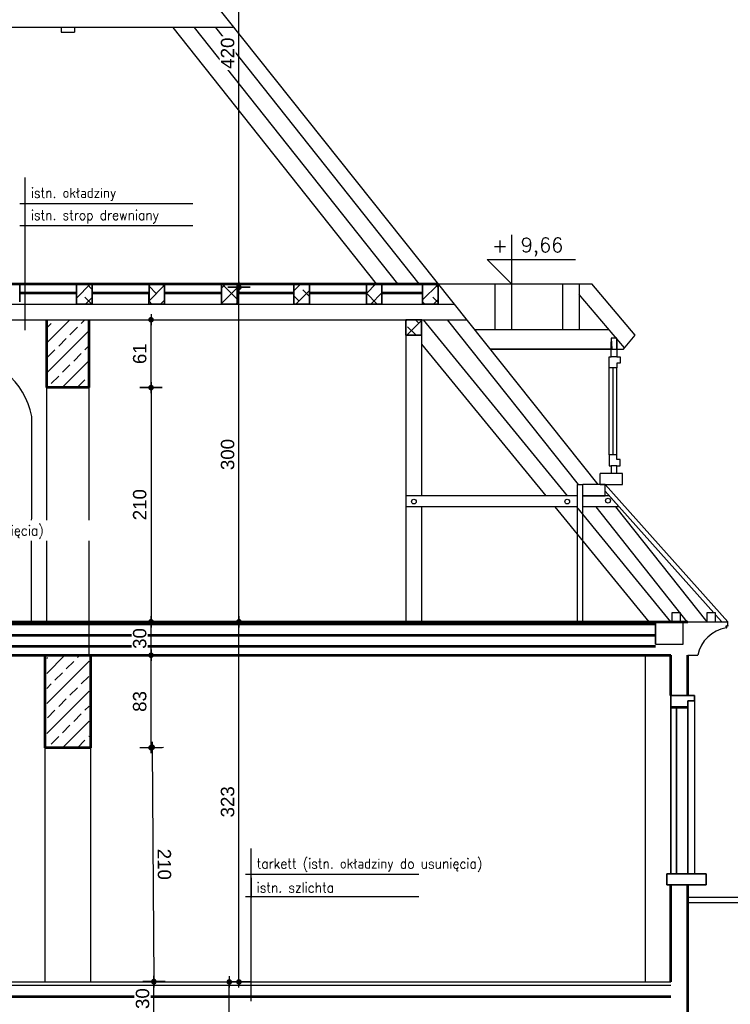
# Model space of a CAD drawing. Header units: millimetres. Extents: x 11979 to 23691, y 12825 to 41978.
# Tile 97 of 256: x 20852 to 21490, y 27968 to 28852. Entities that reach past the tile are written whole.
import ezdxf
from ezdxf.enums import TextEntityAlignment as Align

# ---------------------------------------------------------------- set-up
doc = ezdxf.new("R2010")
doc.units = ezdxf.units.MM
for name, color, linetype in [('-LI-WIDOK', 2, 'Continuous'), ('-MEBLE', 1, 'Continuous'), ('-WYMIAR', 8, 'Continuous'), ('PROJEKTOWANE', 5, 'Continuous')]:
    doc.layers.add(name, color=color, linetype=linetype)
for name, color, linetype, lineweight in [('-ŚCIANY DZIAŁOWE', 3, 'Continuous', 35), ('-ŚCIANY NOŚNE', 4, 'Continuous', 53), ('CIENKA - KRESKOWANIA', 254, 'Continuous', 0)]:
    doc.layers.add(name, color=color, linetype=linetype, lineweight=lineweight)
doc.styles.add('ROMANS', font='romans', dxfattribs={"width": 0.9, "height": 9})
doc.styles.add('SIMPLEX', font='simplex')
doc.styles.get("Standard").update_dxf_attribs({"font": 'arial.ttf'})
doc.dimstyles.new('CZA-KROPKA-50', dxfattribs={"dimtxt": 12, "dimasz": 1, "dimexe": 2, "dimexo": 25, "dimgap": 4, "dimtad": 1, "dimdec": 1, "dimrnd": 0.5, "dimzin": 9, "dimdsep": 46, "dimtxsty": 'Standard', "dimblk": 'CZA-KROPKA', "dimblk1": 'CZA-KROPKA', "dimblk2": 'CZA-KROPKA', "dimsah": 1, "dimcen": -20, "dimse1": 1, "dimse2": 1, "dimclrd": 8, "dimclre": 8, "dimclrt": 9, "dimadec": 0, "dimazin": 0, "dimtfac": 1, "dimtdec": 1, "dimtmove": 1, "dimatfit": 3, "dimldrblk": 'CZA-KROPKA', "dimfxl": 1, "dimtolj": 1, "dimtzin": 9, "dimarcsym": 0})
pattern_1 = [(45, (434771.333, 26006.276), (-6.7351921, 6.7351921), []), (135, (434771.333, 26006.276), (-20.20557627, 6.7351921), [23.8125, -14.2875])]

# ---------------------------------------------------------------- blocks, each defined once
blk = doc.blocks.new('CZA-KROPKA')
at = {"layer": '-WYMIAR', "linetype": 'ByBlock'}
for p, q in [((0, 10), (0, -10)), ((5, 0), (-5, 0))]:
    blk.add_line(p, q, dxfattribs=at)
at = {"layer": '-WYMIAR', "linetype": 'ByBlock', "const_width": 2.5}
blk.add_lwpolyline([(-1.25, 0, 1), (1.25, 0, 1)], format="xyb", close=True, dxfattribs=at)
blk = doc.blocks.new('*D1389')
at = {"layer": '-LI-WIDOK', "color": 8, "lineweight": -2}
blk.add_line((20972.45, 27959.6), (20972.45, 27987.6), dxfattribs=at)
at = {"layer": 'Defpoints', "color": 0}
for p in [(20931.35, 27988.6), (20972.45, 27988.6), (20914.33, 27958.6)]:
    blk.add_point(p, dxfattribs=at)
at = {"layer": '-LI-WIDOK', "color": 8, "lineweight": -2}
for p, rotation in [((20972.45, 27988.6), 90), ((20972.45, 27958.6), 270)]:
    blk.add_blockref('CZA-KROPKA', p, dxfattribs=dict(at, rotation=rotation))
at = {"layer": '-LI-WIDOK', "color": 9, "insert": (20962.32, 27973.6), "char_height": 12, "attachment_point": 5, "rotation": 90, "bg_fill": 3, "box_fill_scale": 1.1, "bg_fill_color": 257, "bg_fill_transparency": 0}
blk.add_mtext('\\A1;30', dxfattribs=at)
blk = doc.blocks.new('*D1391')
at = {"layer": '-LI-WIDOK', "color": 8, "lineweight": -2}
blk.add_line((21040.09, 27649.6), (21040.09, 27987.6), dxfattribs=at)
at = {"layer": 'Defpoints', "color": 0}
for p in [(20977.94, 27988.6), (21040.09, 27988.6), (20977.94, 27648.6)]:
    blk.add_point(p, dxfattribs=at)
at = {"layer": '-LI-WIDOK', "color": 8, "lineweight": -2}
for p, rotation in [((21040.09, 27988.6), 90), ((21040.09, 27648.6), 270)]:
    blk.add_blockref('CZA-KROPKA', p, dxfattribs=dict(at, rotation=rotation))
at = {"layer": '-LI-WIDOK', "color": 9, "insert": (21029.96, 27818.6), "char_height": 12, "attachment_point": 5, "rotation": 90, "bg_fill": 3, "box_fill_scale": 1.1, "bg_fill_color": 257, "bg_fill_transparency": 0}
blk.add_mtext('\\A1;340', dxfattribs=at)
blk = doc.blocks.new('*D1392')
at = {"layer": '-LI-WIDOK', "color": 8, "lineweight": -2}
blk.add_line((21048.75, 27989.6), (21048.75, 28310.6), dxfattribs=at)
at = {"layer": 'Defpoints', "color": 0}
for p in [(21005.35, 28311.6), (21048.75, 28311.6), (20967.94, 27988.6)]:
    blk.add_point(p, dxfattribs=at)
at = {"layer": '-LI-WIDOK', "color": 8, "lineweight": -2}
for p, rotation in [((21048.75, 28311.6), 90), ((21048.75, 27988.6), 270)]:
    blk.add_blockref('CZA-KROPKA', p, dxfattribs=dict(at, rotation=rotation))
at = {"layer": '-LI-WIDOK', "color": 9, "insert": (21038.62, 28150.1), "char_height": 12, "attachment_point": 5, "rotation": 90, "bg_fill": 3, "box_fill_scale": 1.1, "bg_fill_color": 257, "bg_fill_transparency": 0}
blk.add_mtext('\\A1;323', dxfattribs=at)
blk = doc.blocks.new('*D1396')
at = {"layer": '-LI-WIDOK', "color": 8, "lineweight": -2}
blk.add_line((20970.95, 28198.01), (20972.44, 27990.01), dxfattribs=at)
at = {"layer": 'Defpoints', "color": 0}
for p in [(20914.33, 28198.6), (20915.83, 27988.6), (20972.45, 27989.01)]:
    blk.add_point(p, dxfattribs=at)
at = {"layer": '-LI-WIDOK', "color": 8, "lineweight": -2}
for p, rotation in [((20970.95, 28199.01), 90.40924860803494), ((20972.45, 27989.01), 270.4092486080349)]:
    blk.add_blockref('CZA-KROPKA', p, dxfattribs=dict(at, rotation=rotation))
at = {"layer": '-LI-WIDOK', "color": 9, "insert": (20981.82, 28094.08), "char_height": 12, "attachment_point": 5, "rotation": 270.40925, "bg_fill": 3, "box_fill_scale": 1.1, "bg_fill_color": 257, "bg_fill_transparency": 0}
blk.add_mtext('\\A1;210', dxfattribs=at)
blk = doc.blocks.new('*D1397')
at = {"layer": '-LI-WIDOK', "color": 8, "lineweight": -2}
blk.add_line((20969.91, 28199.6), (20969.91, 28280.6), dxfattribs=at)
at = {"layer": 'Defpoints', "color": 0}
for p in [(20914.33, 28281.6), (20969.91, 28281.6), (20914.33, 28198.6)]:
    blk.add_point(p, dxfattribs=at)
at = {"layer": '-LI-WIDOK', "color": 8, "lineweight": -2}
for p, rotation in [((20969.91, 28281.6), 90), ((20969.91, 28198.6), 270)]:
    blk.add_blockref('CZA-KROPKA', p, dxfattribs=dict(at, rotation=rotation))
at = {"layer": '-LI-WIDOK', "color": 9, "insert": (20959.78, 28240.1), "char_height": 12, "attachment_point": 5, "rotation": 90, "bg_fill": 3, "box_fill_scale": 1.1, "bg_fill_color": 257, "bg_fill_transparency": 0}
blk.add_mtext('\\A1;83', dxfattribs=at)
blk = doc.blocks.new('*D1398')
at = {"layer": '-LI-WIDOK', "color": 8, "lineweight": -2}
blk.add_line((20969.91, 28282.6), (20969.91, 28310.6), dxfattribs=at)
at = {"layer": 'Defpoints', "color": 0}
for p in [(20923.11, 28311.6), (20969.91, 28311.6), (20914.33, 28281.6)]:
    blk.add_point(p, dxfattribs=at)
at = {"layer": '-LI-WIDOK', "color": 8, "lineweight": -2}
for p, rotation in [((20969.91, 28311.6), 90), ((20969.91, 28281.6), 270)]:
    blk.add_blockref('CZA-KROPKA', p, dxfattribs=dict(at, rotation=rotation))
at = {"layer": '-LI-WIDOK', "color": 9, "insert": (20959.78, 28296.6), "char_height": 12, "attachment_point": 5, "rotation": 90, "bg_fill": 3, "box_fill_scale": 1.1, "bg_fill_color": 257, "bg_fill_transparency": 0}
blk.add_mtext('\\A1;30', dxfattribs=at)
blk = doc.blocks.new('*D1399')
at = {"layer": '-LI-WIDOK', "color": 8, "lineweight": -2}
blk.add_line((21048.75, 28312.6), (21048.75, 28610.6), dxfattribs=at)
at = {"layer": 'Defpoints', "color": 0}
for p in [(21041.34, 28611.6), (21048.75, 28611.6), (21048.75, 28311.6)]:
    blk.add_point(p, dxfattribs=at)
at = {"layer": '-LI-WIDOK', "color": 8, "lineweight": -2}
for p, rotation in [((21048.75, 28611.6), 90), ((21048.75, 28311.6), 270)]:
    blk.add_blockref('CZA-KROPKA', p, dxfattribs=dict(at, rotation=rotation))
at = {"layer": '-LI-WIDOK', "color": 9, "insert": (21038.62, 28461.6), "char_height": 12, "attachment_point": 5, "rotation": 90, "bg_fill": 3, "box_fill_scale": 1.1, "bg_fill_color": 257, "bg_fill_transparency": 0}
blk.add_mtext('\\A1;300', dxfattribs=at)
blk = doc.blocks.new('*D1400')
at = {"layer": '-WYMIAR', "color": 8, "lineweight": -2}
blk.add_line((20969.91, 28520.6), (20969.91, 28312.6), dxfattribs=at)
at = {"layer": 'Defpoints', "color": 0}
for p in [(20914.33, 28521.6), (20914.33, 28311.6), (20969.91, 28311.6)]:
    blk.add_point(p, dxfattribs=at)
at = {"layer": '-WYMIAR', "color": 8, "lineweight": -2}
for p, rotation in [((20969.91, 28521.6), 90), ((20969.91, 28311.6), 270)]:
    blk.add_blockref('CZA-KROPKA', p, dxfattribs=dict(at, rotation=rotation))
at = {"layer": '-WYMIAR', "color": 9, "insert": (20959.78, 28416.6), "char_height": 12, "attachment_point": 5, "rotation": 90, "bg_fill": 3, "box_fill_scale": 1.1, "bg_fill_color": 257, "bg_fill_transparency": 0}
blk.add_mtext('\\A1;210', dxfattribs=at)
blk = doc.blocks.new('*D1401')
at = {"layer": '-WYMIAR', "color": 8, "lineweight": -2}
blk.add_line((20969.91, 28522.6), (20969.91, 28581.5), dxfattribs=at)
at = {"layer": 'Defpoints', "color": 0}
for p in [(20914.33, 28582.5), (20969.91, 28582.5), (20914.33, 28521.6)]:
    blk.add_point(p, dxfattribs=at)
at = {"layer": '-WYMIAR', "color": 8, "lineweight": -2}
for p, rotation in [((20969.91, 28582.5), 90), ((20969.91, 28521.6), 270)]:
    blk.add_blockref('CZA-KROPKA', p, dxfattribs=dict(at, rotation=rotation))
at = {"layer": '-WYMIAR', "color": 9, "insert": (20959.78, 28552.05), "char_height": 12, "attachment_point": 5, "rotation": 90, "bg_fill": 3, "box_fill_scale": 1.1, "bg_fill_color": 257, "bg_fill_transparency": 0}
blk.add_mtext('\\A1;61', dxfattribs=at)
blk = doc.blocks.new('*D1402')
at = {"layer": '-WYMIAR', "color": 8, "lineweight": -2}
blk.add_line((21048.75, 28612.59), (21048.75, 29030.6), dxfattribs=at)
at = {"layer": 'Defpoints', "color": 0}
for p in [(20895.33, 29031.6), (21048.75, 29031.6), (21040.09, 28611.59)]:
    blk.add_point(p, dxfattribs=at)
at = {"layer": '-WYMIAR', "color": 8, "lineweight": -2}
for p, rotation in [((21048.75, 29031.6), 90), ((21048.75, 28611.59), 270)]:
    blk.add_blockref('CZA-KROPKA', p, dxfattribs=dict(at, rotation=rotation))
at = {"layer": '-WYMIAR', "color": 9, "insert": (21038.63, 28821.6), "char_height": 12, "attachment_point": 5, "rotation": 90, "bg_fill": 3, "box_fill_scale": 1.1, "bg_fill_color": 257, "bg_fill_transparency": 0}
blk.add_mtext('\\A1;420', dxfattribs=at)

msp = doc.modelspace()

# ---------------------------------------------------------------- hatches: boundary and pattern name
at = {"layer": '-WYMIAR'}
h = msp.add_hatch(dxfattribs=at)
h.set_pattern_fill('ANSI38', color=256, scale=3)
h.set_pattern_definition([(45, (435406.722, 26006.326), (-6.7351921, 6.7351921), []), (135, (435406.722, 26006.326), (-20.20557627, 6.7351921), [23.8125, -14.2875])])
h.paths.add_polyline_path([(21227.46, 28614.59), (21213.46, 28614.65), (21213.46, 28611.65), (21213.46, 28596.59), (21227.46, 28596.59)])
h.paths.add_polyline_path([(21346.3, 28633.15), (21395.9, 28633.15), (21395.9, 28656.09), (21346.3, 28656.09)], flags=9)
h.paths.add_polyline_path([(21322.85, 28637.94), (21343.89, 28637.94), (21343.89, 28654.23), (21322.85, 28654.23)], flags=9)
h = msp.add_hatch(dxfattribs=at)
h.set_pattern_fill('ANSI38', color=256, scale=3)
h.set_pattern_definition(pattern_1)
h.paths.add_polyline_path([(20917.07, 28614.54), (20903.08, 28614.6), (20903.08, 28598.54), (20903.07, 28596.5), (20917.07, 28596.5)])
h = msp.add_hatch(dxfattribs=at)
h.set_pattern_fill('ANSI38', color=256, scale=3)
h.set_pattern_definition(pattern_1)
h.paths.add_polyline_path([(20982.07, 28614.54), (20968.08, 28614.6), (20968.08, 28598.54), (20968.07, 28596.5), (20982.07, 28596.5)])
h = msp.add_hatch(dxfattribs=at)
h.set_pattern_fill('ANSI38', color=256, scale=3)
h.set_pattern_definition(pattern_1)
h.paths.add_polyline_path([(21177.07, 28614.54), (21163.08, 28614.6), (21163.08, 28598.54), (21163.07, 28596.49), (21177.07, 28596.49)])
h.paths.add_polyline_path([(21112.07, 28614.54), (21098.08, 28614.6), (21098.08, 28598.54), (21098.07, 28596.49), (21112.07, 28596.49)])
h = msp.add_hatch(dxfattribs=at)
h.set_pattern_fill('ANSI38', color=256, scale=3)
h.set_pattern_definition([(45, (464257.851, 31334.164), (-6.7351921, 6.7351921), []), (135, (464257.851, 31334.164), (-20.20557627, 6.7351921), [23.8125, -14.2875])])
h.paths.add_polyline_path([(21198.58, 28568.52), (21212.58, 28568.52), (21212.58, 28582.52), (21198.58, 28582.52)])
at = {"layer": 'CIENKA - KRESKOWANIA'}
h = msp.add_hatch(dxfattribs=at)
h.set_pattern_fill('ANSI33', color=256, scale=3)
h.set_pattern_definition([(45, (434771.333, 26006.276), (-13.4703842, 13.4703842), []), (45, (434784.803, 26006.276), (-13.4703842, 13.4703842), [9.525, -4.7625])])
h.paths.add_polyline_path([(20914.33, 28582.51), (20876.33, 28582.51), (20876.33, 28521.6), (20914.33, 28521.6)])
h.paths.add_polyline_path([(20914.33, 28281.6), (20876.33, 28281.6), (20876.33, 28198.6), (20914.33, 28198.6)])
h.paths.add_polyline_path([(20914.33, 27958.6), (20876.33, 27958.6), (20876.33, 27858.6), (20914.33, 27858.6), (20914.33, 27888.6)])
h.paths.add_polyline_path([(20909.25, 27612.69, -0.004232), (20914.33, 27614.62), (20914.33, 27634.6), (20876.33, 27634.6), (20876.33, 27621.93, -0.004786), (20880.5, 27620.44), (20876.33, 27606.36), (20876.33, 27579.6), (20914.33, 27579.6), (20914.33, 27598.64)])
h.paths.add_polyline_path([(21171.25, 27612.69, -0.004232), (21176.33, 27614.62), (21176.33, 27634.6), (21138.33, 27634.6), (21138.33, 27614.25, -0.003238), (21142.21, 27612.77), (21138.33, 27598.28), (21138.33, 27579.6), (21176.33, 27579.6), (21176.36, 27598.55)])
h.paths.add_polyline_path([(21451.33, 27634.6), (21400.33, 27634.6), (21400.33, 27614.25, -0.003237), (21404.21, 27612.77), (21400.33, 27598.28), (21400.33, 27579.6), (21436.33, 27579.6), (21436.33, 27569.6), (21451.33, 27569.6), (21451.33, 27579.6)])
h.paths.add_polyline_path([(20722.23, 27620.82, -0.005842), (20727.33, 27622.6), (20727.33, 27634.6), (20702.33, 27634.6), (20702.33, 27622.27, -0.00593), (20707.5, 27620.44), (20702.33, 27606.36), (20702.33, 27579.6), (20727.33, 27579.6), (20727.33, 27606.72)])
h.paths.add_polyline_path([(20554.33, 27606.72), (20549.23, 27620.82, -0.005842), (20554.33, 27622.6), (20554.33, 27634.6), (20529.33, 27634.6), (20529.33, 27622.27, -0.00593), (20534.5, 27620.44), (20529.33, 27606.36), (20529.33, 27579.6), (20554.33, 27579.6)])
h.paths.add_polyline_path([(20376.23, 27620.82, -0.005842), (20381.33, 27622.6), (20381.33, 27634.6), (20330.33, 27634.6), (20330.33, 27569.6), (20345.33, 27569.6), (20345.33, 27579.6), (20381.33, 27579.6), (20381.33, 27606.72)])

# ---------------------------------------------------------------- linework, layer by layer
at = {"layer": '-LI-WIDOK'}
for p, q in [((21044.27, 28844.6), (20746.38, 28844.6)), ((20889.33, 28844.6), (20889.33, 28840.47)), ((20901.33, 28844.6), (20901.33, 28840.47)), ((20889.33, 28840.47), (20901.33, 28840.47)), ((20857.08, 28573.11), (20857.08, 28709.92)), ((21227.41, 28614.67), (21365.46, 28614.67)), ((21278.32, 28614.67), (21278.32, 28573.47)), ((21293.32, 28614.67), (21293.32, 28573.47)), ((21338.99, 28614.67), (21338.99, 28573.47)), ((21353.99, 28614.67), (21353.99, 28573.47)), ((21404.15, 28568.8), (21365.46, 28614.67)), ((21394.74, 28557.43), (21353.99, 28604.99)), ((20876.33, 28311.6), (20876.33, 28582.5)), ((20914.33, 28281.6), (20914.33, 28582.5)), ((21198.58, 28582.52), (21198.58, 28311.6)), ((21212.58, 28582.52), (21212.58, 28424.6)), ((21214.09, 28582.52), (21343.3, 28424.6)), ((21235.64, 28582.53), (21352.96, 28434.6)), ((21381, 28573.47), (21260.22, 28573.47)), ((21393.58, 28556.03), (21404.15, 28568.8)), ((21212.58, 28560.68), (21323.92, 28424.6)), ((21387.73, 28566.03), (21382.72, 28565.83)), ((21382.72, 28565.83), (21383.12, 28556.03)), ((21382.72, 28549.09), (21382.72, 28562.98)), ((21387.72, 28556.03), (21387.73, 28566.03)), ((21387.72, 28562.98), (21387.72, 28549.09)), ((21274.12, 28556.03), (21393.58, 28556.03)), ((21382.72, 28556.03), (21274.12, 28556.03)), ((21380.94, 28539.32), (21380.94, 28549.09)), ((21380.94, 28549.09), (21382.72, 28549.09)), ((21387.72, 28549.09), (21382.72, 28549.09)), ((21387.72, 28549.09), (21390.6, 28549.09)), ((21390.6, 28543.42), (21387.72, 28543.42)), ((21387.72, 28543.42), (21387.72, 28539.32)), ((21390.6, 28549.09), (21390.6, 28543.42)), ((21382.72, 28539.32), (21380.94, 28539.32)), ((21380.94, 28461.32), (21380.94, 28539.32)), ((21387.72, 28539.32), (21382.72, 28539.32)), ((21384.33, 28461.32), (21384.33, 28539.32)), ((21387.72, 28461.32), (21387.72, 28539.32)), ((20862.63, 28311.6), (20862.93, 28495.84)), ((21387.72, 28461.32), (21380.94, 28461.32)), ((21380.94, 28461.32), (21380.94, 28451.55)), ((21387.72, 28457.22), (21387.72, 28461.32)), ((21390.6, 28457.22), (21387.72, 28457.22)), ((21390.6, 28451.55), (21390.6, 28457.22)), ((21380.94, 28451.55), (21382.72, 28451.55)), ((21387.72, 28451.55), (21382.72, 28451.55)), ((21382.72, 28451.55), (21382.72, 28444.6)), ((21387.72, 28444.6), (21387.72, 28451.55)), ((21387.72, 28451.55), (21390.6, 28451.55)), ((21392.72, 28444.6), (21372.72, 28444.6)), ((21372.72, 28434.6), (21372.72, 28444.6)), ((21392.72, 28434.6), (21392.72, 28444.6)), ((21352.33, 28311.6), (21352.33, 28434.6)), ((21352.33, 28434.6), (21357.33, 28434.6)), ((21357.33, 28311.6), (21357.33, 28434.6)), ((21377.33, 28434.6), (21357.33, 28434.6)), ((21357.33, 28424.6), (21357.33, 28434.6)), ((21372.72, 28434.6), (21382.72, 28434.6)), ((21377.33, 28424.6), (21377.33, 28434.6)), ((21487.33, 28311.6), (21377.33, 28434.6)), ((21474.81, 28319.6), (21377.33, 28428.6)), ((21382.72, 28434.6), (21392.72, 28434.6)), ((21352.33, 28424.6), (21198.58, 28424.6)), ((21380.9, 28424.6), (21357.33, 28424.6)), ((21357.33, 28424.6), (21367.33, 28424.6)), ((21367.33, 28424.6), (21377.33, 28424.6)), ((21389.85, 28414.6), (21380.9, 28424.6)), ((21352.33, 28414.6), (21198.58, 28414.6)), ((21212.58, 28414.6), (21212.58, 28311.6)), ((21332.1, 28414.6), (21416.37, 28311.6)), ((21351.48, 28414.6), (21435.75, 28311.6)), ((21389.85, 28414.6), (21357.33, 28414.6)), ((21368.83, 28414.6), (21450.52, 28311.6)), ((21386.7, 28414.6), (21468.39, 28311.6)), ((21444.95, 28319.6), (21436.95, 28319.6)), ((21436.95, 28319.6), (21436.95, 28311.6)), ((21444.95, 28311.6), (21444.95, 28319.6)), ((21476.39, 28319.6), (21468.39, 28319.6)), ((21468.39, 28319.6), (21468.39, 28311.6)), ((21476.39, 28311.6), (21476.39, 28319.6)), ((21481.96, 28311.6), (21476.39, 28317.83)), ((21447.33, 28311.6), (21422.33, 28311.6)), ((21422.33, 28291.6), (21422.33, 28311.6)), ((21422.33, 28311.6), (21422.33, 28291.6)), ((21436.95, 28311.6), (21444.95, 28311.6)), ((21447.33, 28291.6), (21447.33, 28311.6)), ((21447.33, 28311.6), (21487.33, 28311.6)), ((21451.33, 28311.6), (21483.33, 28311.6)), ((21468.39, 28311.6), (21476.39, 28311.6)), ((21487.33, 28308.16), (21487.33, 28311.6)), ((21422.33, 28291.6), (21447.33, 28291.6)), ((21413.33, 27988.6), (21413.33, 28281.6)), ((21451.33, 28281.6), (21456.33, 28281.6)), ((21455.33, 28281.6), (21460.33, 28281.6)), ((21457.33, 28240.6), (21457.33, 28085.6)), ((20874.83, 27988.6), (20874.83, 28198.6)), ((20915.83, 27988.6), (20915.83, 28198.6)), ((21752.33, 28064.37), (21451.33, 28064.37)), ((21752.33, 28059.37), (21451.33, 28059.37))]:
    msp.add_line(p, q, dxfattribs=at)
for centre, radius in [((21205.71, 28419.36), 2.09), ((21343.22, 28419.36), 2.09), ((21379.83, 28420.2), 2.24)]:
    msp.add_circle(centre, radius, dxfattribs=at)
for centre, radius, start, end in [((20797.63, 28483.44), 66.47, 10.75061, 169.24939), ((21491.05, 28275.35), 31.35, 99.5474, 168.50496)]:
    msp.add_arc(centre, radius, start, end, dxfattribs=at)
for centre, major_axis, ratio, start_param, end_param in [((21486.89, 28307.12), (-1.4, 0.49), 0.427174, 4.733591, 7.169913), ((21485.85, 28306.62), (-0.638, 0.124), 0.526716, 1.672763, 4.817841)]:
    msp.add_ellipse(centre, major_axis=major_axis, ratio=ratio, start_param=start_param, end_param=end_param, dxfattribs=at)
at = {"layer": '-LI-WIDOK', "extrusion": (0, 0, -1)}
msp.add_ellipse((21486.88, 28308.27), major_axis=(-0.392, 0.518), ratio=0.526716, start_param=2.158838, end_param=3.884431, dxfattribs=at)
at = {"layer": '-MEBLE'}
for p, q in [((21293.32, 28658.55), (21293.32, 28614.67)), ((21271.38, 28636.61), (21350.73, 28636.61)), ((21271.38, 28636.61), (21293.32, 28614.67))]:
    msp.add_line(p, q, dxfattribs=at)
at = {"layer": '-ŚCIANY DZIAŁOWE'}
for p, q in [((20838.08, 28614.6), (20852.08, 28614.54)), ((20852.08, 28614.54), (20852.08, 28598.54)), ((20903.07, 28596.48), (20903.08, 28614.6)), ((20903.08, 28598.54), (20903.08, 28614.6)), ((20903.08, 28614.6), (20917.08, 28614.54)), ((20917.07, 28614.48), (20917.07, 28596.48)), ((20917.08, 28614.54), (20917.08, 28598.54)), ((20968.07, 28596.48), (20968.08, 28614.6)), ((20968.08, 28598.54), (20968.08, 28614.6)), ((20968.08, 28614.6), (20982.08, 28614.54)), ((20982.07, 28614.48), (20982.07, 28596.48)), ((20982.08, 28614.54), (20982.08, 28598.54)), ((21098.07, 28596.48), (21098.08, 28614.6)), ((21098.08, 28598.54), (21098.08, 28614.6)), ((21098.08, 28614.6), (21112.08, 28614.54)), ((21112.07, 28614.48), (21112.07, 28596.48)), ((21112.08, 28614.54), (21112.08, 28598.54)), ((21163.07, 28596.48), (21163.08, 28614.6)), ((21163.08, 28598.54), (21163.08, 28614.6)), ((21163.08, 28614.6), (21177.08, 28614.54)), ((21177.07, 28614.48), (21177.07, 28596.48)), ((21177.08, 28614.54), (21177.08, 28598.54)), ((21213.46, 28611.65), (21213.46, 28614.65)), ((21213.46, 28614.65), (21227.46, 28614.59)), ((21213.46, 28596.59), (21213.46, 28614.65)), ((21213.46, 28598.59), (21213.46, 28614.59)), ((21227.46, 28614.59), (21227.46, 28598.59)), ((21227.46, 28614.59), (21227.46, 28596.59)), ((20917.07, 28596.48), (20903.07, 28596.48)), ((20982.07, 28596.48), (20968.07, 28596.48)), ((21112.07, 28596.48), (21098.07, 28596.48)), ((21177.07, 28596.48), (21163.07, 28596.48)), ((21227.46, 28596.59), (21213.46, 28596.59)), ((21213.46, 28596.59), (21213.46, 28596.57)), ((21227.46, 28596.59), (21227.46, 28596.57)), ((21436.33, 28245.6), (21457.33, 28245.6)), ((21436.33, 28245.6), (21436.33, 28085.6)), ((21436.33, 28245.6), (21436.33, 28234.6)), ((21457.33, 28245.6), (21457.33, 28240.6)), ((21451.33, 28234.6), (21436.33, 28234.6)), ((21441.33, 28234.6), (21441.33, 28085.6)), ((21457.33, 28240.6), (21451.33, 28240.6)), ((21451.33, 28240.6), (21451.33, 28234.6)), ((21451.33, 28085.6), (21451.33, 28234.6)), ((21468.02, 28085.6), (21432.59, 28085.6)), ((21432.59, 28075.6), (21432.59, 28085.6)), ((21468.02, 28075.6), (21468.02, 28085.6)), ((21432.59, 28075.6), (21468.02, 28075.6))]:
    msp.add_line(p, q, dxfattribs=at)
msp.add_lwpolyline([(21198.58, 28568.52), (21212.58, 28568.52), (21212.58, 28582.52), (21198.58, 28582.52)], close=True, dxfattribs=at)
at = {"layer": '-ŚCIANY NOŚNE'}
for p, q in [((20580.43, 28614.6), (21227.46, 28614.6)), ((20852.08, 28606.54), (20903.08, 28606.54)), ((20917.08, 28606.54), (20968.08, 28606.54)), ((20982.08, 28606.54), (21033.08, 28606.54)), ((21047.08, 28606.54), (21098.08, 28606.54)), ((21112.08, 28606.54), (21163.08, 28606.54)), ((21177.07, 28606.57), (21213.46, 28606.57)), ((20876.33, 28521.6), (20876.33, 28582.5)), ((20914.33, 28521.6), (20914.33, 28582.5)), ((20914.33, 28521.6), (20876.33, 28521.6)), ((20368.33, 28311.6), (21451.33, 28311.6)), ((20368.33, 28309.6), (21422.33, 28309.6)), ((20368.33, 28299.6), (21422.33, 28299.6)), ((20368.33, 28289.6), (21422.33, 28289.6)), ((20350.33, 28281.6), (21436.33, 28281.6)), ((20874.83, 28198.6), (20874.83, 28281.6)), ((20915.83, 28198.6), (20915.83, 28281.6)), ((21436.33, 28245.6), (21436.33, 28281.6)), ((21451.33, 28245.6), (21451.33, 28281.6)), ((21451.33, 28234.6), (21436.33, 28234.6)), ((20915.83, 28198.6), (20874.83, 28198.6)), ((21436.33, 27988.6), (21436.33, 28075.6)), ((21451.33, 27988.6), (21451.33, 28075.6)), ((21451.33, 27938.6), (21451.33, 27988.6)), ((20345.33, 27975.6), (21436.33, 27975.6))]:
    msp.add_line(p, q, dxfattribs=at)
at = {"layer": 'PROJEKTOWANE'}
for p, q in [((20345.33, 27988.6), (21436.33, 27988.6)), ((20345.33, 27985.6), (21436.33, 27985.6))]:
    msp.add_line(p, q, dxfattribs=at)

# ---------------------------------------------------------------- texts
at = {"layer": '-LI-WIDOK', "style": 'SIMPLEX'}
for s, p in [('+', (21282.92, 28649.1)), ('9,66', (21320.65, 28647.63))]:
    msp.add_text(s, height=12.8, dxfattribs=at).set_placement(p, align=Align.MIDDLE)

# ---------------------------------------------------------------- next in the draw order: texts
at = {"layer": '-LI-WIDOK', "insert": (21064.69, 28073.17), "char_height": 9, "width": 147.6436, "attachment_point": 4, "style": 'ROMANS', "bg_fill": 2}
msp.add_mtext('istn. szlichta', dxfattribs=at)
at = {"layer": 'PROJEKTOWANE', "insert": (20671.21, 28391.95), "char_height": 9, "width": 247.7748, "attachment_point": 4, "style": 'ROMANS', "bg_fill": 2}
msp.add_mtext('tarkett (istn. okładziny do usunięcia)', dxfattribs=at)

# ---------------------------------------------------------------- next in the draw order: dimensions: what is measured, and where the dimension line sits
at = {"layer": '-LI-WIDOK'}
dim = msp.add_linear_dim(base=(20972.45, 27988.6), p1=(20914.33, 27958.6), p2=(20931.35, 27988.6), angle=90, dimstyle='CZA-KROPKA-50', override={"dimfxl": 0, "dimfxlon": 1, "dimtfill": 1}, dxfattribs=at)
dim.commit()
dim.dimension.update_dxf_attribs({"geometry": '*D1389', "text_midpoint": (20962.32, 27973.6)})

# ---------------------------------------------------------------- next in the draw order: linework, layer by layer
msp.add_line((20915.83, 27988.6), (20915.83, 28198.6), dxfattribs=at)

# ---------------------------------------------------------------- next in the draw order: dimensions: what is measured, and where the dimension line sits
dim = msp.add_linear_dim(base=(21040.09, 27988.6), p1=(20977.94, 27648.6), p2=(20977.94, 27988.6), angle=90, dimstyle='CZA-KROPKA-50', override={"dimfxl": 0, "dimfxlon": 1, "dimtfill": 1}, dxfattribs=at)
dim.commit()
dim.dimension.update_dxf_attribs({"geometry": '*D1391', "text_midpoint": (21029.96, 27818.6)})

# ---------------------------------------------------------------- next in the draw order: dimensions: what is measured, and where the dimension line sits
dim = msp.add_linear_dim(base=(21048.75, 28311.6), p1=(20967.94, 27988.6), p2=(21005.35, 28311.6), angle=90, dimstyle='CZA-KROPKA-50', override={"dimfxl": 0, "dimfxlon": 1, "dimtfill": 1}, dxfattribs=at)
dim.commit()
dim.dimension.update_dxf_attribs({"geometry": '*D1392', "text_midpoint": (21038.62, 28150.1)})

# ---------------------------------------------------------------- next in the draw order: linework, layer by layer
at = {"layer": 'PROJEKTOWANE'}
for p, q in [((21059.69, 27971.4), (21059.69, 28108.21)), ((21054.69, 28085.17), (21210.06, 28085.17)), ((21054.69, 28065.17), (21210.06, 28065.17)), ((21059.69, 28065.17), (21210.06, 28065.17))]:
    msp.add_line(p, q, dxfattribs=at)

# ---------------------------------------------------------------- next in the draw order: dimensions: what is measured, and where the dimension line sits
at = {"layer": '-LI-WIDOK'}
dim = msp.add_linear_dim(base=(21048.75, 28611.6), p1=(21048.75, 28311.6), p2=(21041.34, 28611.6), angle=90, dimstyle='CZA-KROPKA-50', override={"dimfxl": 0, "dimfxlon": 1, "dimtfill": 1}, dxfattribs=at)
dim.commit()
dim.dimension.update_dxf_attribs({"geometry": '*D1399', "text_midpoint": (21038.62, 28461.6)})
dim = msp.add_aligned_dim(p1=(20914.33, 28198.6), p2=(20915.83, 27988.6), distance=56.62, dimstyle='CZA-KROPKA-50', override={"dimfxl": 0, "dimfxlon": 1, "dimtfill": 1}, dxfattribs=at)
dim.commit()
dim.dimension.update_dxf_attribs({"geometry": '*D1396', "text_midpoint": (20981.82, 28094.08)})

# ---------------------------------------------------------------- next in the draw order: hatches: boundary and pattern name
at = {"layer": '-WYMIAR'}
h = msp.add_hatch(dxfattribs=at)
h.set_pattern_fill('ANSI38', color=256, scale=3)
h.set_pattern_definition(pattern_1)
h.paths.add_polyline_path([(21047.07, 28614.54), (21033.08, 28614.6), (21033.08, 28598.54), (21033.07, 28596.5), (21047.07, 28596.5)])

# ---------------------------------------------------------------- next in the draw order: linework, layer by layer
at = {"layer": '-LI-WIDOK'}
for p, q in [((20895.33, 29031.6), (21370.83, 28434.6)), ((20989.49, 28844.6), (21171.91, 28614.6)), ((21008.63, 28844.6), (21191.05, 28614.6)), ((21027.78, 28844.6), (21210.21, 28614.59)), ((20548.79, 28596.52), (21241.89, 28596.49)), ((20537.64, 28582.53), (21253.04, 28582.49))]:
    msp.add_line(p, q, dxfattribs=at)
at = {"layer": '-ŚCIANY DZIAŁOWE'}
for p, q in [((21033.07, 28596.48), (21033.08, 28614.6)), ((21033.08, 28598.54), (21033.08, 28614.6)), ((21033.08, 28614.6), (21047.08, 28614.54)), ((21047.07, 28614.48), (21047.07, 28596.48)), ((21047.08, 28614.54), (21047.08, 28598.54)), ((21047.07, 28596.48), (21033.07, 28596.48))]:
    msp.add_line(p, q, dxfattribs=at)

# ---------------------------------------------------------------- next in the draw order: texts
at = {"layer": 'PROJEKTOWANE', "insert": (21064.69, 28093.17), "char_height": 9, "width": 247.7748, "attachment_point": 4, "style": 'ROMANS', "bg_fill": 2}
msp.add_mtext('tarkett (istn. okładziny do usunięcia)', dxfattribs=at)

# ---------------------------------------------------------------- next in the draw order: dimensions: what is measured, and where the dimension line sits
at = {"layer": '-LI-WIDOK'}
dim = msp.add_linear_dim(base=(20969.91, 28281.6), p1=(20914.33, 28198.6), p2=(20914.33, 28281.6), angle=90, dimstyle='CZA-KROPKA-50', override={"dimfxl": 0, "dimfxlon": 1, "dimtfill": 1}, dxfattribs=at)
dim.commit()
dim.dimension.update_dxf_attribs({"geometry": '*D1397', "text_midpoint": (20959.78, 28240.1)})

# ---------------------------------------------------------------- next in the draw order: dimensions: what is measured, and where the dimension line sits
dim = msp.add_linear_dim(base=(20969.91, 28311.6), p1=(20914.33, 28281.6), p2=(20923.11, 28311.6), angle=90, dimstyle='CZA-KROPKA-50', override={"dimfxl": 0, "dimfxlon": 1, "dimtfill": 1}, dxfattribs=at)
dim.commit()
dim.dimension.update_dxf_attribs({"geometry": '*D1398', "text_midpoint": (20959.78, 28296.6)})
at = {"layer": '-WYMIAR'}
dim = msp.add_linear_dim(base=(21048.75, 29031.6), p1=(21040.09, 28611.59), p2=(20895.33, 29031.6), angle=90, dimstyle='CZA-KROPKA-50', override={"dimfxl": 0, "dimfxlon": 1, "dimtfill": 1}, dxfattribs=at)
dim.commit()
dim.dimension.update_dxf_attribs({"geometry": '*D1402', "text_midpoint": (21038.63, 28821.6)})

# ---------------------------------------------------------------- next in the draw order: linework, layer by layer
at = {"layer": '-LI-WIDOK'}
for p, q in [((20852.08, 28686.89), (21007.44, 28686.89)), ((20852.08, 28666.89), (21007.44, 28666.89)), ((20857.08, 28666.89), (21007.44, 28666.89))]:
    msp.add_line(p, q, dxfattribs=at)

# ---------------------------------------------------------------- next in the draw order: dimensions: what is measured, and where the dimension line sits
at = {"layer": '-WYMIAR'}
dim = msp.add_linear_dim(base=(20969.91, 28311.6), p1=(20914.33, 28521.6), p2=(20914.33, 28311.6), angle=90, dimstyle='CZA-KROPKA-50', override={"dimfxl": 0, "dimfxlon": 1, "dimtfill": 1}, dxfattribs=at)
dim.commit()
dim.dimension.update_dxf_attribs({"geometry": '*D1400', "text_midpoint": (20959.78, 28416.6)})

# ---------------------------------------------------------------- next in the draw order: texts
at = {"layer": '-LI-WIDOK', "char_height": 9, "width": 147.6436, "attachment_point": 4, "style": 'ROMANS', "bg_fill": 2}
for s, insert in [('istn. okładziny ', (20862.08, 28694.89)), ('istn. strop drewniany', (20862.08, 28674.89))]:
    msp.add_mtext(s, dxfattribs=dict(at, insert=insert))

# ---------------------------------------------------------------- next in the draw order: dimensions: what is measured, and where the dimension line sits
at = {"layer": '-WYMIAR'}
dim = msp.add_linear_dim(base=(20969.91, 28582.5), p1=(20914.33, 28521.6), p2=(20914.33, 28582.5), angle=90, dimstyle='CZA-KROPKA-50', override={"dimfxl": 0, "dimfxlon": 1, "dimtfill": 1}, dxfattribs=at)
dim.commit()
dim.dimension.update_dxf_attribs({"geometry": '*D1401', "text_midpoint": (20959.78, 28552.05)})

doc.saveas('drawing.dxf')
